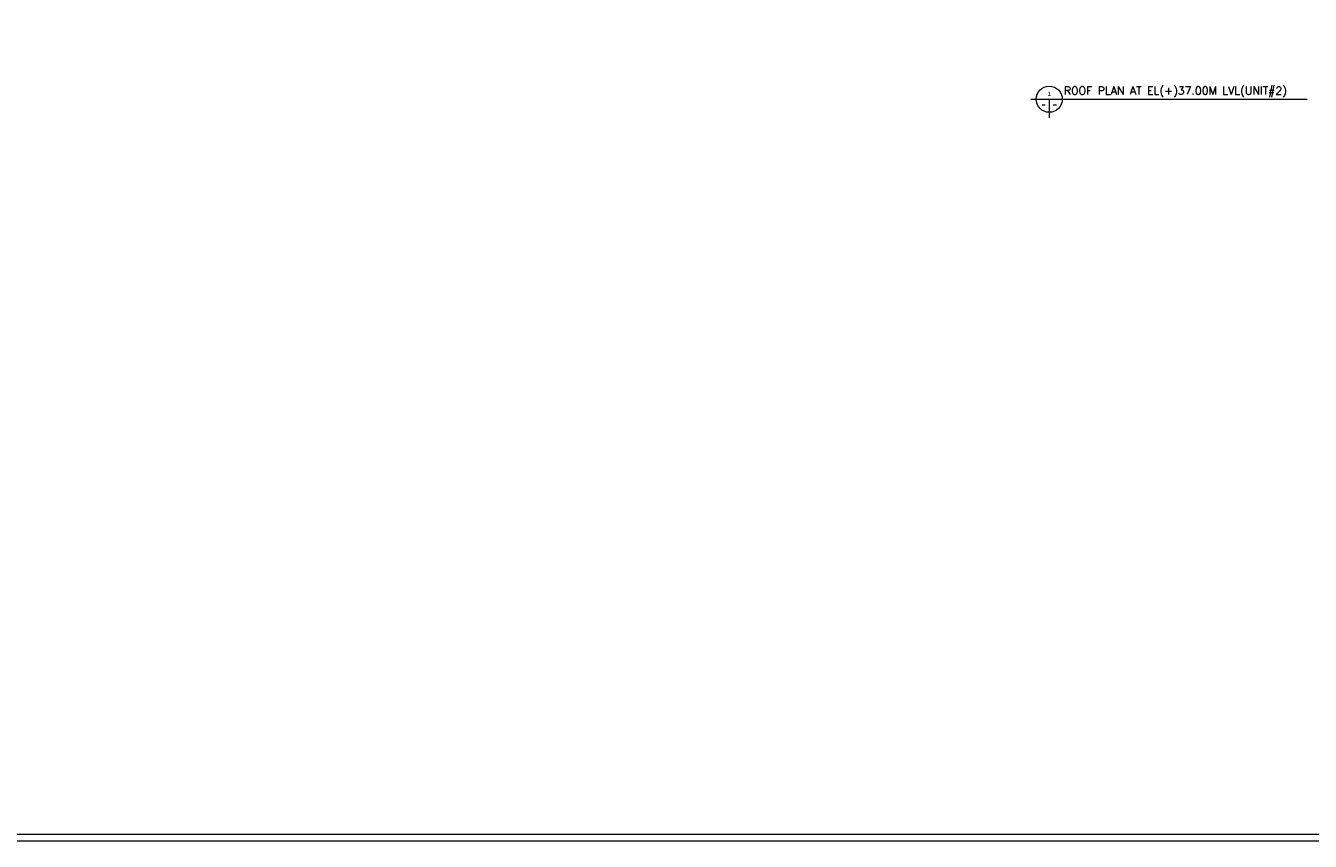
# Model space of a CAD drawing. Header units: inches. Extents: x 0 to 1544102, y -512776 to 23144100.
# Tile 68 of 74: x 502321 to 598870, y -512776 to -451462. Entities that reach past the tile are written whole.
import ezdxf
from ezdxf.enums import TextEntityAlignment as Align

# ---------------------------------------------------------------- set-up
doc = ezdxf.new("R2010")
doc.units = ezdxf.units.IN
doc.header["$LTSCALE"] = 1800
doc.header["$MEASUREMENT"] = 0
doc.layers.get('0').update_dxf_attribs({"color": 253, "lineweight": 9})
doc.layers.add('TEXT', color=3, linetype='Continuous')
doc.layers.add('TIT', color=4, linetype='Continuous', lineweight=13)
doc.styles.add('ARCHITECTURE', font='stylu.ttf')
doc.styles.add('ROAMNS', font='ROMANS.shx')
doc.styles.add('ROMANS', font='romans.shx')

msp = doc.modelspace()

# ---------------------------------------------------------------- linework, layer by layer
for points in [[(315401.04, -309481.22), (759171.11, -309481.22), (759171.11, -512775.93), (315401.04, -512775.93)], [(315901.04, -310807.98), (758671.11, -310807.98), (758671.11, -512275.93), (315901.04, -512275.93)]]:
    msp.add_lwpolyline(points, close=True)
at = {"layer": 'TIT'}
for p, q in [((577862.26, -456989.44), (598638.94, -456989.44)), ((579250.76, -456989.44), (579250.76, -458377.94))]:
    msp.add_line(p, q, dxfattribs=at)
msp.add_circle((579250.76, -456989.44), 981.82, dxfattribs=at)

# ---------------------------------------------------------------- texts
at = {"layer": 'TEXT'}
for s, style, p in [('1', 'ARCHITECTURE', (579250.76, -456580.35)), ('-', 'ROAMNS', (579659.85, -457398.53))]:
    msp.add_text(s, height=327.27, dxfattribs=dict(at, style=style)).set_placement(p, align=Align.MIDDLE)
at = {"layer": 'TEXT', "style": 'ROMANS', "width": 0.8}
msp.add_text('-', height=327.27, dxfattribs=at).set_placement((578841.67, -457398.53), align=Align.MIDDLE)
at = {"layer": 'TEXT', "insert": (580347.56, -456043.76), "char_height": 600, "width": 28835.4592, "attachment_point": 1, "style": 'ARCHITECTURE'}
msp.add_mtext('{\\Fcomplex|c0;ROOF PLAN AT EL(+)37.00M LVL(UNIT#2)}', dxfattribs=at)

doc.saveas('drawing.dxf')
